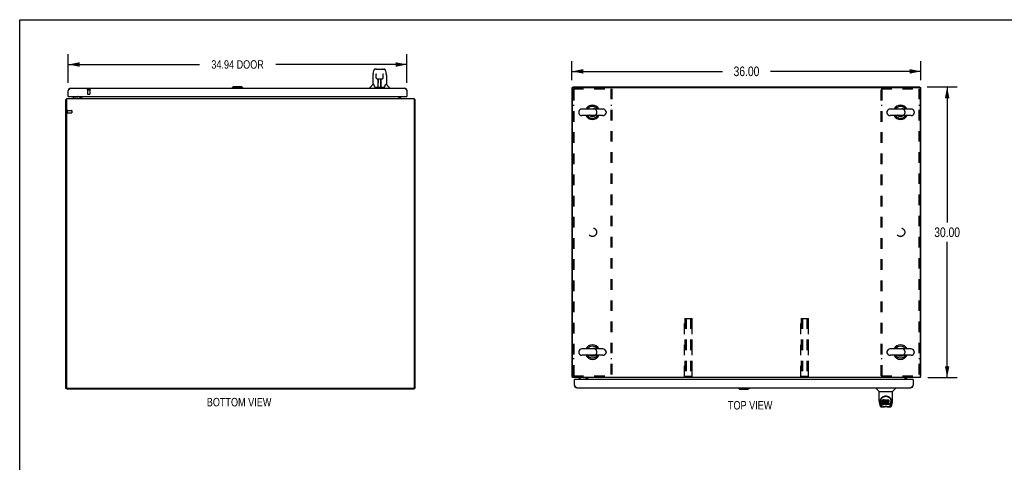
# Model space of a CAD drawing. Header units: inches. Extents: x 0 to 199, y 0 to 129.
# Tile 36 of 43: x 0 to 102, y 83 to 129. Entities that reach past the tile are written whole.
import ezdxf

# ---------------------------------------------------------------- set-up
doc = ezdxf.new("R2010")
doc.units = ezdxf.units.IN
doc.header["$LTSCALE"] = 10.923842
doc.header["$MEASUREMENT"] = 0
doc.linetypes.add('HIDDEN', pattern=[0.2, 0.1, -0.1])
doc.layers.get('0').update_dxf_attribs({"linetype": 'CONTINUOUS'})
for name, color, linetype in [('02___PRT_ALL_AXES', 7, 'CONTINUOUS'), ('3PC_BODY', 7, 'CONTINUOUS'), ('DEFAULT_2', 8, 'HIDDEN'), ('DIMENSIONS', 7, 'CONTINUOUS')]:
    doc.layers.add(name, color=color, linetype=linetype)
doc.styles.get("Standard").update_dxf_attribs({"font": 'txt', "width": 0.8})
doc.dimstyles.new('DIMSTYLE_1', dxfattribs={"dimtxt": 0.876244, "dimasz": 1.168325, "dimexe": 0.09, "dimexo": 0.07, "dimgap": 0.0375, "dimtad": 0, "dimtih": 1, "dimtoh": 1, "dimzin": 4, "dimdsep": 46, "dimtxsty": 'Standard', "dimblk": '_FILLED', "dimblk1": '_FILLED', "dimblk2": '_FILLED', "dimcen": 0.09, "dimadec": 0, "dimazin": 0, "dimtfac": 1, "dimtofl": 0, "dimtmove": 0, "dimatfit": 3, "dimldrblk": '_FILLED', "dimfxl": 0, "dimtolj": 1, "dimtzin": 4, "dimarcsym": 0})
doc.dimstyles.new('DIMSTYLE_2', dxfattribs={"dimtxt": 0.993077, "dimasz": 1.168325, "dimexe": 0.09, "dimexo": 0.07, "dimgap": 0.0425, "dimtad": 0, "dimtih": 1, "dimtoh": 1, "dimzin": 4, "dimdsep": 46, "dimtxsty": 'Standard', "dimblk": '_FILLED', "dimblk1": '_FILLED', "dimblk2": '_FILLED', "dimcen": 0.09, "dimadec": 0, "dimazin": 0, "dimtfac": 1, "dimtofl": 0, "dimtmove": 0, "dimatfit": 3, "dimldrblk": '_FILLED', "dimfxl": 0, "dimtolj": 1, "dimtzin": 4, "dimarcsym": 0})

# ---------------------------------------------------------------- blocks, each defined once
blk = doc.blocks.new('_FILLED')
at = {"color": 0, "linetype": 'ByBlock'}
blk.add_solid([(0, 0), (-1, 0.2), (-1, -0.2)], dxfattribs=at)
blk = doc.blocks.new('*D1')
at = {"layer": 'DIMENSIONS', "color": 2, "linetype": 'Continuous'}
for p, q in [((5.01, 122.01), (5.01, 124.94)), ((39.95, 122.01), (39.95, 124.94)), ((5.01, 123.89), (18.54, 123.89)), ((39.95, 123.89), (26.42, 123.89))]:
    blk.add_line(p, q, dxfattribs=at)
at = {"layer": 'DIMENSIONS', "color": 2, "linetype": 'Continuous', "xscale": 1.1683254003, "yscale": 1.1683254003, "zscale": 1.1683254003, "rotation": 180}
blk.add_blockref('_FILLED', (5.01, 123.89), dxfattribs=at)
at = {"layer": 'DIMENSIONS', "color": 2, "linetype": 'Continuous', "xscale": 1.1683254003, "yscale": 1.1683254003, "zscale": 1.1683254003}
blk.add_blockref('_FILLED', (39.95, 123.89), dxfattribs=at)
at = {"layer": 'DIMENSIONS', "color": 2, "linetype": 'Continuous', "insert": (22.48, 124.33), "char_height": 0.876, "width": 7.01, "attachment_point": 2, "line_spacing_factor": 0.9}
blk.add_mtext('34.94 DOOR', dxfattribs=at)
blk = doc.blocks.new('*D9')
at = {"layer": '3PC_BODY', "color": 2, "linetype": 'Continuous'}
for p, q in [((56.98, 122.28), (56.98, 124.23)), ((92.98, 122.28), (92.98, 124.23)), ((56.98, 123.18), (72.5, 123.18)), ((92.98, 123.18), (77.47, 123.18))]:
    blk.add_line(p, q, dxfattribs=at)
at = {"layer": '3PC_BODY', "color": 2, "linetype": 'Continuous', "xscale": 1.1683254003, "yscale": 1.1683254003, "zscale": 1.1683254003, "rotation": 180}
blk.add_blockref('_FILLED', (56.98, 123.18), dxfattribs=at)
at = {"layer": '3PC_BODY', "color": 2, "linetype": 'Continuous', "xscale": 1.1683254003, "yscale": 1.1683254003, "zscale": 1.1683254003}
blk.add_blockref('_FILLED', (92.98, 123.18), dxfattribs=at)
at = {"layer": '3PC_BODY', "color": 2, "linetype": 'Continuous', "insert": (74.98, 123.68), "char_height": 0.993, "width": 3.9723, "attachment_point": 2, "line_spacing_factor": 0.9}
blk.add_mtext('36.00', dxfattribs=at)
blk = doc.blocks.new('*D10')
at = {"layer": '3PC_BODY', "color": 2, "linetype": 'Continuous'}
for p, q in [((93.63, 121.58), (96.73, 121.58)), ((95.68, 121.58), (95.68, 107.57)), ((95.68, 91.58), (95.68, 105.58)), ((93.69, 91.58), (96.73, 91.58))]:
    blk.add_line(p, q, dxfattribs=at)
at = {"layer": '3PC_BODY', "color": 2, "linetype": 'Continuous', "xscale": 1.1683254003, "yscale": 1.1683254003, "zscale": 1.1683254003}
for p, rotation in [((95.68, 121.58), 90), ((95.68, 91.58), 270)]:
    blk.add_blockref('_FILLED', p, dxfattribs=dict(at, rotation=rotation))
at = {"layer": '3PC_BODY', "color": 2, "linetype": 'Continuous', "insert": (95.68, 107.07), "char_height": 0.993, "width": 3.9723, "attachment_point": 2, "line_spacing_factor": 0.9}
blk.add_mtext('30.00', dxfattribs=at)

msp = doc.modelspace()

# ---------------------------------------------------------------- linework, layer by layer
at = {"color": 7, "linetype": 'Continuous'}
for p, q in [((0, 0), (0, 128.516)), ((0, 128.516), (198.615, 128.516)), ((36.464, 122.946), (36.529, 123.251)), ((36.653, 123.406), (36.653, 123.406)), ((36.733, 123.406), (36.653, 123.406)), ((36.735, 123.406), (37.622, 123.406)), ((36.739, 123.406), (36.738, 123.406)), ((36.77, 122.93), (36.77, 122.926)), ((36.77, 122.926), (36.771, 122.922)), ((36.771, 122.922), (36.771, 122.914)), ((36.771, 122.914), (36.771, 122.905)), ((36.844, 123.417), (37.431, 123.417)), ((37.504, 122.911), (37.505, 122.92)), ((37.505, 122.92), (37.505, 122.924)), ((37.746, 123.251), (37.811, 122.946)), ((37.817, 122.915), (37.811, 122.946)), ((36.449, 122.803), (36.449, 121.831)), ((36.771, 122.894), (36.752, 122.894)), ((36.773, 122.782), (36.771, 122.905)), ((36.778, 122.499), (36.773, 122.782)), ((36.85, 122.422), (36.857, 122.421)), ((36.858, 122.421), (36.978, 122.421)), ((36.988, 121.575), (37.003, 122.422)), ((36.996, 122.006), (36.996, 122.422)), ((37.001, 122.276), (36.996, 122.276)), ((36.999, 122.197), (36.996, 122.197)), ((36.999, 122.185), (36.996, 122.185)), ((37.015, 122.422), (37.261, 122.422)), ((37.264, 121.555), (37.248, 122.422)), ((37.279, 122.276), (37.251, 122.276)), ((37.279, 122.197), (37.252, 122.197)), ((37.279, 122.185), (37.253, 122.185)), ((37.257, 121.957), (37.279, 121.957)), ((37.279, 121.953), (37.257, 121.953)), ((37.279, 121.555), (37.279, 122.422)), ((37.297, 122.421), (37.417, 122.421)), ((37.497, 122.499), (37.504, 122.911)), ((37.524, 122.894), (37.504, 122.894)), ((37.827, 122.802), (37.827, 121.831)), ((22.048, 121.595), (21.93, 121.476)), ((21.93, 121.476), (21.93, 121.437)), ((23.033, 121.476), (21.93, 121.476)), ((22.915, 121.595), (22.048, 121.595)), ((22.914, 121.595), (23.032, 121.476)), ((22.915, 121.595), (23.033, 121.476)), ((23.032, 121.476), (23.032, 121.437)), ((23.033, 121.476), (23.033, 121.437)), ((36.134, 121.437), (36.134, 121.5)), ((36.443, 121.825), (36.145, 121.527)), ((36.522, 121.831), (36.449, 121.831)), ((36.518, 121.831), (36.524, 121.821)), ((36.584, 121.666), (36.599, 121.619)), ((36.599, 121.619), (36.602, 121.611)), ((36.616, 121.579), (36.622, 121.571)), ((36.652, 121.555), (37.623, 121.555)), ((36.989, 121.627), (36.989, 121.601)), ((36.996, 121.555), (36.996, 121.559)), ((37.263, 121.601), (37.262, 121.627)), ((37.673, 121.61), (37.676, 121.619)), ((37.751, 121.821), (37.756, 121.829)), ((37.827, 121.831), (37.754, 121.831)), ((37.832, 121.825), (38.13, 121.527)), ((38.142, 121.437), (38.142, 121.5)), ((57.087, 121.526), (56.983, 121.526)), ((57.087, 121.502), (57.087, 121.578)), ((92.879, 121.502), (92.879, 121.578)), ((92.879, 121.526), (92.983, 121.526)), ((4.815, 120.279), (4.763, 120.279)), ((5.033, 120.583), (5.013, 120.583)), ((5.712, 120.56), (5.473, 120.422)), ((5.473, 120.383), (5.473, 120.422)), ((5.609, 120.501), (5.609, 120.513)), ((5.609, 120.513), (5.629, 120.513)), ((5.712, 120.56), (5.985, 120.56)), ((6.242, 120.422), (6.242, 120.423)), ((6.279, 120.384), (6.245, 120.419)), ((6.261, 120.541), (6.261, 120.583)), ((39.246, 120.384), (39.28, 120.419)), ((39.93, 120.583), (39.95, 120.583)), ((40.711, 120.279), (40.763, 120.279)), ((57.677, 118.991), (57.677, 118.915)), ((60.167, 119.287), (58.007, 119.287)), ((60.497, 118.991), (60.497, 118.915)), ((89.469, 118.991), (89.469, 118.915)), ((91.959, 119.287), (89.799, 119.287)), ((92.289, 118.991), (92.289, 118.915)), ((60.167, 118.619), (58.007, 118.619)), ((91.959, 118.619), (89.799, 118.619)), ((60.167, 94.537), (58.007, 94.537)), ((91.959, 94.537), (89.799, 94.537)), ((57.677, 94.241), (57.677, 94.165)), ((60.167, 93.869), (58.007, 93.869)), ((60.497, 94.241), (60.497, 94.165)), ((89.469, 94.241), (89.469, 94.165)), ((91.959, 93.869), (89.799, 93.869)), ((92.289, 94.241), (92.289, 94.165)), ((57.035, 91.682), (56.983, 91.682)), ((57.693, 91.578), (57.693, 91.539)), ((57.693, 91.539), (57.932, 91.401)), ((57.829, 91.46), (57.829, 91.449)), ((57.829, 91.449), (57.849, 91.449)), ((58.499, 91.577), (58.465, 91.542)), ((91.466, 91.577), (91.5, 91.542)), ((91.503, 91.539), (91.504, 91.539)), ((92.931, 91.682), (92.983, 91.682)), ((4.867, 90.435), (4.763, 90.435)), ((4.867, 90.459), (4.867, 90.383)), ((40.659, 90.383), (40.659, 90.459)), ((40.659, 90.435), (40.763, 90.435)), ((57.253, 91.378), (57.233, 91.378)), ((57.932, 91.401), (58.205, 91.401)), ((58.481, 91.421), (58.481, 91.378)), ((74.15, 90.485), (74.15, 90.524)), ((74.15, 90.485), (75.253, 90.485)), ((74.268, 90.367), (74.15, 90.485)), ((74.151, 90.485), (74.151, 90.524)), ((74.269, 90.367), (74.151, 90.485)), ((75.135, 90.367), (75.253, 90.485)), ((75.253, 90.485), (75.253, 90.524)), ((88.354, 90.524), (88.354, 90.462)), ((88.663, 90.136), (88.365, 90.434)), ((90.052, 90.136), (90.35, 90.434)), ((90.361, 90.524), (90.361, 90.462)), ((92.15, 91.378), (92.17, 91.378)), ((74.268, 90.367), (75.135, 90.367)), ((88.669, 90.13), (90.047, 90.13)), ((88.669, 89.158), (88.669, 90.13)), ((90.047, 89.159), (90.047, 90.13)), ((88.684, 89.015), (88.749, 88.71)), ((88.794, 89.19), (88.793, 89.126)), ((88.856, 88.738), (88.803, 89.008)), ((88.831, 89.117), (88.831, 89.093)), ((88.84, 88.995), (88.897, 88.703)), ((88.873, 88.556), (89.074, 88.556)), ((88.915, 88.634), (88.907, 88.634)), ((88.913, 88.639), (88.917, 88.629)), ((88.917, 88.628), (88.917, 88.629)), ((88.959, 88.556), (88.953, 88.556)), ((88.959, 88.556), (88.958, 88.556)), ((88.973, 89.162), (88.971, 89.138)), ((88.971, 89.071), (88.971, 89.138)), ((88.973, 89.095), (88.971, 89.071)), ((88.971, 89.071), (88.972, 89.048)), ((88.972, 89.048), (88.976, 89.024)), ((88.978, 89.185), (88.973, 89.162)), ((88.973, 89.095), (88.973, 89.162)), ((88.978, 89.118), (88.973, 89.095)), ((88.974, 88.786), (88.974, 88.927)), ((88.976, 89.024), (88.984, 89.002)), ((88.988, 89.208), (88.978, 89.185)), ((88.978, 89.118), (88.978, 89.185)), ((88.988, 89.141), (88.978, 89.118)), ((89.038, 88.866), (88.978, 88.865)), ((89.038, 88.932), (88.979, 88.932)), ((88.979, 88.865), (88.979, 88.932)), ((88.979, 88.781), (89.123, 88.781)), ((88.984, 89.002), (88.997, 88.982)), ((89.001, 89.227), (88.988, 89.208)), ((88.988, 89.141), (88.988, 89.208)), ((89.001, 89.161), (88.988, 89.141)), ((88.997, 88.982), (89.014, 88.964)), ((89.01, 89.235), (89.001, 89.227)), ((89.001, 89.161), (89.001, 89.227)), ((89.01, 89.169), (89.001, 89.161)), ((89.019, 89.242), (89.01, 89.235)), ((89.01, 89.169), (89.01, 89.235)), ((89.019, 89.175), (89.01, 89.169)), ((89.014, 88.964), (89.033, 88.951)), ((89.041, 89.252), (89.019, 89.242)), ((89.019, 89.175), (89.019, 89.242)), ((89.041, 89.185), (89.019, 89.175)), ((89.033, 88.951), (89.045, 88.947)), ((89.099, 88.933), (89.038, 88.932)), ((89.038, 88.866), (89.038, 88.932)), ((89.099, 88.866), (89.038, 88.866)), ((89.064, 89.259), (89.041, 89.252)), ((89.041, 89.185), (89.041, 89.252)), ((89.064, 89.192), (89.041, 89.185)), ((89.042, 89.06), (89.043, 89.075)), ((89.043, 89.052), (89.042, 89.06)), ((89.043, 89.075), (89.045, 89.09)), ((89.043, 89.052), (89.043, 89.075)), ((89.045, 89.045), (89.043, 89.052)), ((89.045, 89.09), (89.048, 89.096)), ((89.045, 89.045), (89.045, 89.09)), ((89.05, 89.039), (89.045, 89.045)), ((89.045, 88.947), (89.056, 88.945)), ((89.048, 89.096), (89.054, 89.101)), ((89.05, 89.039), (89.05, 89.098)), ((89.056, 89.035), (89.05, 89.039)), ((89.054, 89.101), (89.068, 89.106)), ((89.056, 89.101), (89.056, 89.102)), ((89.071, 89.097), (89.056, 89.101)), ((89.056, 89.035), (89.056, 89.101)), ((89.071, 89.031), (89.056, 89.035)), ((89.056, 88.945), (89.104, 88.945)), ((89.204, 89.259), (89.064, 89.259)), ((89.064, 89.192), (89.064, 89.259)), ((89.204, 89.192), (89.064, 89.192)), ((89.651, 88.544), (89.064, 88.544)), ((89.068, 89.106), (89.083, 89.107)), ((89.095, 89.098), (89.071, 89.097)), ((89.071, 89.031), (89.071, 89.097)), ((89.095, 89.031), (89.071, 89.031)), ((89.083, 89.107), (89.196, 89.107)), ((89.119, 89.097), (89.095, 89.098)), ((89.095, 89.031), (89.095, 89.098)), ((89.119, 89.03), (89.095, 89.031)), ((89.114, 88.934), (89.099, 88.933)), ((89.099, 88.866), (89.099, 88.933)), ((89.114, 88.867), (89.099, 88.866)), ((89.104, 88.945), (89.111, 88.944)), ((89.111, 88.944), (89.118, 88.941)), ((89.12, 88.937), (89.114, 88.934)), ((89.114, 88.867), (89.114, 88.934)), ((89.12, 88.87), (89.114, 88.867)), ((89.118, 88.941), (89.124, 88.937)), ((89.142, 89.092), (89.119, 89.097)), ((89.119, 89.03), (89.119, 89.097)), ((89.142, 89.025), (89.119, 89.03)), ((89.122, 88.939), (89.12, 88.937)), ((89.12, 88.87), (89.12, 88.937)), ((89.126, 88.876), (89.12, 88.87)), ((89.123, 88.781), (89.135, 88.782)), ((89.124, 88.937), (89.129, 88.931)), ((89.126, 88.876), (89.126, 88.935)), ((89.135, 88.888), (89.126, 88.876)), ((89.129, 88.931), (89.136, 88.917)), ((89.135, 88.888), (89.135, 88.919)), ((89.138, 88.895), (89.135, 88.888)), ((89.135, 88.782), (89.146, 88.786)), ((89.136, 88.917), (89.138, 88.902)), ((89.138, 88.895), (89.138, 88.907)), ((89.138, 88.902), (89.138, 88.895)), ((89.153, 89.087), (89.142, 89.092)), ((89.142, 89.025), (89.142, 89.092)), ((89.153, 89.02), (89.142, 89.025)), ((89.146, 88.786), (89.166, 88.8)), ((89.163, 89.08), (89.153, 89.087)), ((89.153, 89.02), (89.153, 89.087)), ((89.163, 89.013), (89.153, 89.02)), ((89.18, 89.063), (89.163, 89.08)), ((89.163, 89.013), (89.163, 89.08)), ((89.18, 88.996), (89.163, 89.013)), ((89.166, 88.8), (89.183, 88.817)), ((89.193, 89.043), (89.18, 89.063)), ((89.18, 88.996), (89.18, 89.063)), ((89.193, 88.976), (89.18, 88.996)), ((89.183, 88.817), (89.189, 88.827)), ((89.189, 88.827), (89.195, 88.838)), ((89.203, 89.021), (89.193, 89.043)), ((89.193, 88.976), (89.193, 89.043)), ((89.203, 88.954), (89.193, 88.976)), ((89.195, 88.838), (89.203, 88.86)), ((89.196, 89.107), (89.202, 89.107)), ((89.202, 89.107), (89.204, 89.113)), ((89.204, 89.017), (89.203, 89.021)), ((89.203, 88.954), (89.203, 89.021)), ((89.209, 88.931), (89.203, 88.954)), ((89.203, 88.86), (89.21, 88.883)), ((89.206, 89.216), (89.204, 89.259)), ((89.204, 89.192), (89.204, 89.259)), ((89.206, 89.149), (89.204, 89.192)), ((89.204, 89.113), (89.205, 89.126)), ((89.208, 89.095), (89.204, 89.051)), ((89.204, 88.984), (89.204, 89.051)), ((89.208, 89.028), (89.204, 88.984)), ((89.204, 88.984), (89.204, 88.962)), ((89.204, 88.962), (89.208, 88.94)), ((89.205, 89.126), (89.206, 89.149)), ((89.206, 89.149), (89.206, 89.216)), ((89.212, 89.117), (89.208, 89.095)), ((89.208, 89.028), (89.208, 89.095)), ((89.212, 89.05), (89.208, 89.028)), ((89.208, 88.94), (89.212, 88.918)), ((89.211, 88.907), (89.209, 88.931)), ((89.21, 88.883), (89.211, 88.907)), ((89.211, 88.907), (89.211, 88.922)), ((89.218, 89.138), (89.212, 89.117)), ((89.212, 89.05), (89.212, 89.117)), ((89.218, 89.072), (89.212, 89.05)), ((89.212, 88.918), (89.219, 88.897)), ((89.227, 89.159), (89.218, 89.138)), ((89.218, 89.072), (89.218, 89.138)), ((89.227, 89.092), (89.218, 89.072)), ((89.219, 88.897), (89.241, 88.857)), ((89.238, 89.179), (89.227, 89.159)), ((89.227, 89.092), (89.227, 89.159)), ((89.238, 89.112), (89.227, 89.092)), ((89.251, 89.197), (89.238, 89.179)), ((89.238, 89.112), (89.238, 89.179)), ((89.251, 89.13), (89.238, 89.112)), ((89.241, 88.857), (89.253, 88.839)), ((89.265, 89.213), (89.251, 89.197)), ((89.251, 89.13), (89.251, 89.197)), ((89.265, 89.147), (89.251, 89.13)), ((89.253, 88.839), (89.268, 88.822)), ((89.282, 89.229), (89.265, 89.213)), ((89.265, 89.147), (89.265, 89.213)), ((89.282, 89.162), (89.265, 89.147)), ((89.268, 88.822), (89.284, 88.807)), ((89.274, 89), (89.273, 88.973)), ((89.273, 88.973), (89.274, 88.959)), ((89.277, 89.026), (89.274, 89)), ((89.274, 88.959), (89.274, 89)), ((89.274, 88.959), (89.277, 88.947)), ((89.276, 89.019), (89.277, 89.013)), ((89.281, 89.039), (89.277, 89.026)), ((89.277, 89.013), (89.288, 88.989)), ((89.277, 88.947), (89.277, 89.013)), ((89.277, 88.947), (89.288, 88.922)), ((89.287, 89.051), (89.281, 89.039)), ((89.3, 89.242), (89.282, 89.229)), ((89.282, 89.162), (89.282, 89.229)), ((89.3, 89.175), (89.282, 89.162)), ((89.284, 88.807), (89.302, 88.793)), ((89.301, 89.074), (89.287, 89.051)), ((89.288, 88.989), (89.301, 88.965)), ((89.288, 88.922), (89.288, 88.989)), ((89.288, 88.922), (89.301, 88.899)), ((89.32, 89.251), (89.3, 89.242)), ((89.3, 89.175), (89.3, 89.242)), ((89.32, 89.184), (89.3, 89.175)), ((89.309, 89.084), (89.301, 89.074)), ((89.301, 88.965), (89.31, 88.955)), ((89.301, 88.899), (89.301, 88.965)), ((89.301, 88.899), (89.31, 88.889)), ((89.302, 88.793), (89.312, 88.788)), ((89.32, 89.092), (89.309, 89.084)), ((89.31, 88.955), (89.32, 88.947)), ((89.31, 88.889), (89.31, 88.955)), ((89.31, 88.889), (89.32, 88.88)), ((89.312, 88.788), (89.322, 88.785)), ((89.342, 89.255), (89.32, 89.251)), ((89.32, 89.184), (89.32, 89.251)), ((89.342, 89.189), (89.32, 89.184)), ((89.345, 89.102), (89.32, 89.092)), ((89.32, 88.947), (89.331, 88.939)), ((89.32, 88.88), (89.32, 88.947)), ((89.32, 88.88), (89.331, 88.872)), ((89.322, 88.785), (89.344, 88.779)), ((89.331, 88.939), (89.343, 88.934)), ((89.331, 88.872), (89.331, 88.939)), ((89.331, 88.872), (89.343, 88.867)), ((89.364, 89.258), (89.342, 89.255)), ((89.342, 89.189), (89.342, 89.255)), ((89.364, 89.191), (89.342, 89.189)), ((89.343, 88.934), (89.356, 88.932)), ((89.343, 88.867), (89.343, 88.934)), ((89.343, 88.867), (89.356, 88.865)), ((89.344, 88.779), (89.366, 88.777)), ((89.357, 89.106), (89.345, 89.102)), ((89.356, 88.932), (89.37, 88.931)), ((89.356, 88.865), (89.356, 88.932)), ((89.356, 88.865), (89.37, 88.865)), ((89.371, 89.105), (89.357, 89.106)), ((89.364, 89.258), (89.387, 89.257)), ((89.364, 89.191), (89.364, 89.258)), ((89.387, 89.19), (89.364, 89.191)), ((89.366, 88.777), (89.388, 88.78)), ((89.37, 88.931), (89.383, 88.933)), ((89.37, 88.865), (89.37, 88.931)), ((89.37, 88.865), (89.383, 88.867)), ((89.384, 89.102), (89.371, 89.105)), ((89.383, 88.933), (89.396, 88.937)), ((89.383, 88.867), (89.383, 88.933)), ((89.383, 88.867), (89.396, 88.871)), ((89.396, 89.097), (89.384, 89.102)), ((89.398, 89.255), (89.387, 89.257)), ((89.387, 89.19), (89.387, 89.257)), ((89.398, 89.189), (89.387, 89.19)), ((89.388, 88.78), (89.409, 88.786)), ((89.396, 88.937), (89.408, 88.943)), ((89.396, 88.871), (89.396, 88.937)), ((89.396, 88.871), (89.408, 88.876)), ((89.408, 89.252), (89.398, 89.255)), ((89.398, 89.189), (89.398, 89.255)), ((89.408, 89.185), (89.398, 89.189)), ((89.429, 89.168), (89.402, 89.1)), ((89.427, 89.24), (89.408, 89.252)), ((89.408, 89.185), (89.408, 89.252)), ((89.427, 89.173), (89.408, 89.185)), ((89.408, 88.943), (89.419, 88.95)), ((89.408, 88.876), (89.408, 88.943)), ((89.408, 88.876), (89.419, 88.884)), ((89.409, 88.786), (89.428, 88.798)), ((89.419, 88.95), (89.419, 88.884)), ((89.425, 88.949), (89.437, 88.932)), ((89.425, 88.883), (89.437, 88.865)), ((89.427, 89.24), (89.427, 89.173)), ((89.428, 88.798), (89.429, 88.798)), ((89.429, 89.237), (89.429, 89.173)), ((89.439, 88.798), (89.429, 88.798)), ((89.437, 89.257), (89.674, 89.257)), ((89.437, 88.865), (89.437, 89.257)), ((89.437, 89.19), (89.674, 89.19)), ((89.439, 88.785), (89.439, 88.798)), ((89.675, 88.781), (89.444, 88.781)), ((89.507, 89.102), (89.507, 89.035)), ((89.509, 88.944), (89.509, 88.866)), ((89.674, 89.107), (89.512, 89.107)), ((89.512, 89.097), (89.643, 89.097)), ((89.512, 89.03), (89.643, 89.03)), ((89.643, 88.948), (89.513, 88.948)), ((89.513, 88.929), (89.675, 88.929)), ((89.513, 88.862), (89.675, 88.862)), ((89.641, 88.556), (89.842, 88.556)), ((89.648, 89.093), (89.648, 88.953)), ((89.679, 89.253), (89.679, 89.111)), ((89.679, 88.924), (89.679, 88.785)), ((89.757, 88.556), (89.756, 88.556)), ((89.798, 88.628), (89.799, 88.629)), ((89.799, 88.629), (89.802, 88.639)), ((89.808, 88.634), (89.8, 88.634)), ((89.818, 88.703), (89.875, 88.992)), ((89.859, 88.738), (89.912, 89.008)), ((89.875, 88.993), (89.875, 88.996)), ((89.921, 89.189), (89.922, 89.126)), ((89.928, 89.116), (89.928, 89.116)), ((89.928, 89.103), (89.928, 89.104)), ((89.966, 88.71), (90.031, 89.015))]:
    msp.add_line(p, q, dxfattribs=at)
at = {"color": 3, "linetype": 'Continuous'}
for p, q in [((5.013, 120.583), (5.013, 121.191)), ((5.259, 121.437), (39.704, 121.437)), ((39.95, 121.191), (39.95, 120.583)), ((56.983, 91.682), (56.983, 121.526)), ((57.035, 91.578), (57.035, 121.401)), ((57.087, 121.578), (92.879, 121.578)), ((57.16, 121.526), (92.806, 121.526)), ((92.931, 91.578), (92.931, 121.401)), ((92.983, 91.682), (92.983, 121.526)), ((4.763, 90.435), (4.763, 120.279)), ((4.815, 120.383), (4.815, 90.56)), ((4.815, 120.383), (40.711, 120.383)), ((5.033, 120.583), (39.93, 120.583)), ((6.242, 120.423), (6.242, 120.421)), ((6.242, 120.421), (6.243, 120.421)), ((6.243, 120.421), (6.248, 120.414)), ((6.284, 120.526), (6.284, 120.583)), ((6.388, 120.583), (6.388, 120.383)), ((39.138, 120.383), (39.138, 120.583)), ((39.242, 120.583), (39.242, 120.526)), ((39.282, 120.421), (39.278, 120.414)), ((39.283, 120.421), (39.282, 120.421)), ((39.284, 120.423), (39.283, 120.421)), ((40.711, 120.383), (40.711, 90.56)), ((40.763, 120.279), (40.763, 90.435)), ((92.931, 91.578), (57.035, 91.578)), ((58.462, 91.54), (58.463, 91.54)), ((58.462, 91.539), (58.462, 91.54)), ((58.463, 91.54), (58.468, 91.547)), ((58.504, 91.378), (58.504, 91.436)), ((58.608, 91.378), (58.608, 91.578)), ((91.358, 91.378), (91.358, 91.578)), ((91.462, 91.436), (91.462, 91.378)), ((91.502, 91.54), (91.497, 91.547)), ((91.503, 91.54), (91.502, 91.54)), ((91.504, 91.539), (91.503, 91.54)), ((40.586, 90.435), (4.94, 90.435)), ((57.233, 90.771), (57.233, 91.378)), ((92.15, 91.378), (57.253, 91.378)), ((57.479, 90.524), (91.924, 90.524)), ((92.17, 91.378), (92.17, 90.771)), ((40.659, 90.383), (4.867, 90.383))]:
    msp.add_line(p, q, dxfattribs=at)
at = {"color": 7, "linetype": 'Continuous'}
for points in [[(36.464, 122.946), (36.458, 122.914), (36.452, 122.872), (36.449, 122.829), (36.449, 122.803)], [(36.653, 123.406), (36.649, 123.405), (36.634, 123.403), (36.619, 123.399), (36.605, 123.392), (36.593, 123.384), (36.582, 123.373), (36.572, 123.362), (36.564, 123.35), (36.557, 123.337), (36.55, 123.322), (36.544, 123.305), (36.538, 123.287), (36.532, 123.266), (36.529, 123.251)], [(36.77, 122.934), (36.77, 122.934), (36.77, 122.934), (36.77, 122.934), (36.77, 122.933), (36.77, 122.932), (36.77, 122.931), (36.77, 122.93)], [(37.505, 122.924), (37.505, 122.928), (37.505, 122.93), (37.505, 122.931), (37.505, 122.932), (37.505, 122.933), (37.505, 122.934), (37.505, 122.934)], [(37.723, 123.328), (37.717, 123.341), (37.71, 123.352), (37.703, 123.363), (37.694, 123.373), (37.685, 123.382), (37.675, 123.39), (37.663, 123.396), (37.65, 123.401), (37.637, 123.404), (37.622, 123.406)], [(37.746, 123.251), (37.744, 123.263), (37.739, 123.282), (37.734, 123.299), (37.728, 123.314), (37.723, 123.328)], [(37.827, 122.802), (37.826, 122.83), (37.823, 122.872), (37.817, 122.915)], [(36.778, 122.499), (36.779, 122.487), (36.783, 122.474), (36.788, 122.462), (36.795, 122.451), (36.804, 122.442), (36.815, 122.434), (36.826, 122.428), (36.838, 122.424), (36.85, 122.422)], [(36.979, 122.421), (36.982, 122.421), (36.991, 122.422), (37, 122.422)], [(37, 122.422), (37.008, 122.422), (37.015, 122.422)], [(37.261, 122.422), (37.269, 122.422), (37.277, 122.422)], [(37.277, 122.422), (37.286, 122.422), (37.295, 122.421), (37.297, 122.421)], [(37.418, 122.421), (37.427, 122.422), (37.439, 122.424), (37.451, 122.428), (37.462, 122.435), (37.472, 122.443), (37.481, 122.453), (37.488, 122.464), (37.493, 122.476), (37.496, 122.489), (37.497, 122.499)], [(36.524, 121.821), (36.538, 121.793), (36.552, 121.758), (36.568, 121.715), (36.584, 121.666)], [(36.602, 121.611), (36.606, 121.598), (36.611, 121.587), (36.616, 121.579)], [(36.622, 121.571), (36.628, 121.565), (36.635, 121.56), (36.642, 121.557), (36.65, 121.555), (36.652, 121.555)], [(37.624, 121.555), (37.625, 121.555), (37.633, 121.557), (37.64, 121.56), (37.647, 121.565)], [(37.647, 121.565), (37.653, 121.571), (37.659, 121.578)], [(37.659, 121.578), (37.664, 121.587), (37.669, 121.597), (37.673, 121.61)], [(37.676, 121.619), (37.69, 121.665), (37.706, 121.713), (37.722, 121.756), (37.737, 121.792), (37.751, 121.821)], [(88.787, 89.116), (88.789, 89.159), (88.797, 89.211), (88.809, 89.26), (88.824, 89.306), (88.842, 89.349), (88.864, 89.39), (88.888, 89.428), (88.915, 89.464), (88.945, 89.498), (88.977, 89.529), (89.011, 89.557), (89.048, 89.583), (89.087, 89.606), (89.128, 89.626), (89.171, 89.643), (89.215, 89.656), (89.261, 89.666), (89.308, 89.672), (89.356, 89.674), (89.403, 89.672), (89.45, 89.667), (89.496, 89.657), (89.54, 89.644), (89.584, 89.628), (89.625, 89.608), (89.664, 89.585), (89.701, 89.56), (89.735, 89.532), (89.767, 89.501), (89.797, 89.467), (89.824, 89.432), (89.849, 89.394), (89.871, 89.353), (89.89, 89.31), (89.905, 89.264), (89.917, 89.216), (89.925, 89.164), (89.928, 89.116)], [(88.831, 89.117), (88.831, 89.137), (88.832, 89.161), (88.835, 89.185), (88.839, 89.209), (88.843, 89.232), (88.849, 89.255), (88.856, 89.278), (88.864, 89.3), (88.872, 89.322), (88.882, 89.343), (88.892, 89.363), (88.903, 89.383), (88.914, 89.402), (88.927, 89.42), (88.939, 89.437), (88.952, 89.454), (88.966, 89.469), (88.98, 89.484), (88.995, 89.498), (89.009, 89.512), (89.024, 89.525), (89.039, 89.537), (89.055, 89.548), (89.07, 89.558), (89.086, 89.568), (89.102, 89.577), (89.118, 89.586), (89.134, 89.594), (89.15, 89.601), (89.166, 89.607), (89.182, 89.613), (89.197, 89.619), (89.213, 89.623), (89.229, 89.628), (89.245, 89.631), (89.261, 89.635), (89.277, 89.637), (89.293, 89.64), (89.309, 89.641), (89.325, 89.643), (89.341, 89.643), (89.357, 89.644), (89.373, 89.643), (89.389, 89.643), (89.405, 89.641), (89.421, 89.64), (89.437, 89.638), (89.452, 89.635), (89.468, 89.632), (89.484, 89.628), (89.5, 89.624), (89.516, 89.619), (89.532, 89.614), (89.548, 89.608), (89.564, 89.601), (89.58, 89.594), (89.596, 89.586), (89.612, 89.578), (89.628, 89.569), (89.644, 89.559), (89.659, 89.549), (89.675, 89.537), (89.69, 89.525), (89.705, 89.513), (89.72, 89.499), (89.734, 89.485), (89.748, 89.47), (89.762, 89.454), (89.775, 89.437), (89.788, 89.42), (89.8, 89.402), (89.812, 89.383), (89.823, 89.363), (89.833, 89.343), (89.843, 89.322), (89.851, 89.301), (89.859, 89.279), (89.866, 89.256), (89.871, 89.233), (89.876, 89.209), (89.88, 89.185), (89.883, 89.161), (89.884, 89.137), (89.884, 89.117)], [(88.669, 89.158), (88.669, 89.132), (88.672, 89.089), (88.678, 89.047), (88.684, 89.015)], [(88.749, 88.71), (88.752, 88.695), (88.758, 88.674), (88.763, 88.656), (88.77, 88.639), (88.776, 88.624), (88.784, 88.611), (88.792, 88.599), (88.802, 88.588), (88.812, 88.578), (88.825, 88.569), (88.839, 88.562), (88.853, 88.558), (88.869, 88.556), (88.873, 88.556)], [(88.787, 89.103), (88.787, 89.108), (88.787, 89.116)], [(88.831, 89.093), (88.831, 89.077), (88.833, 89.049), (88.836, 89.021), (88.84, 88.995)], [(88.897, 88.703), (88.899, 88.691), (88.902, 88.677), (88.906, 88.664), (88.909, 88.651), (88.913, 88.639)], [(88.917, 88.628), (88.922, 88.616), (88.928, 88.603), (88.935, 88.592), (88.941, 88.583), (88.949, 88.575), (88.957, 88.568), (88.966, 88.562), (88.976, 88.558), (88.986, 88.556), (88.993, 88.556)], [(88.978, 88.932), (88.978, 88.932), (88.978, 88.932), (88.977, 88.932), (88.977, 88.931), (88.976, 88.931), (88.976, 88.931), (88.975, 88.931), (88.975, 88.93), (88.975, 88.93), (88.975, 88.93), (88.974, 88.929), (88.974, 88.928), (88.974, 88.928), (88.974, 88.927)], [(88.978, 88.865), (88.978, 88.865), (88.978, 88.865), (88.977, 88.865), (88.977, 88.865), (88.976, 88.864), (88.976, 88.864), (88.975, 88.864), (88.975, 88.864), (88.975, 88.863), (88.975, 88.863), (88.974, 88.862), (88.974, 88.862), (88.974, 88.861), (88.974, 88.86)], [(89.074, 88.556), (89.095, 88.556), (89.117, 88.558), (89.14, 88.56), (89.165, 88.562), (89.19, 88.565), (89.217, 88.568), (89.245, 88.571), (89.273, 88.573), (89.302, 88.575), (89.331, 88.576), (89.36, 88.576), (89.389, 88.576), (89.418, 88.575), (89.447, 88.573), (89.475, 88.571), (89.502, 88.568), (89.528, 88.565), (89.553, 88.562), (89.577, 88.56), (89.6, 88.557), (89.621, 88.556), (89.641, 88.556)], [(89.074, 88.556), (89.096, 88.556), (89.123, 88.558), (89.15, 88.56), (89.178, 88.563), (89.207, 88.566), (89.236, 88.569), (89.266, 88.571), (89.296, 88.573), (89.327, 88.574), (89.357, 88.574), (89.387, 88.574), (89.418, 88.573), (89.448, 88.571), (89.478, 88.569), (89.507, 88.566), (89.536, 88.563), (89.564, 88.56), (89.592, 88.558), (89.619, 88.556), (89.641, 88.556)], [(89.722, 88.556), (89.729, 88.556), (89.74, 88.558), (89.749, 88.562), (89.758, 88.568), (89.766, 88.575), (89.774, 88.583), (89.78, 88.592), (89.787, 88.603), (89.793, 88.616), (89.798, 88.628)], [(89.802, 88.639), (89.806, 88.651), (89.809, 88.664), (89.813, 88.677), (89.816, 88.691), (89.818, 88.703)], [(89.842, 88.556), (89.857, 88.557), (89.87, 88.56), (89.883, 88.565), (89.894, 88.572), (89.905, 88.579), (89.914, 88.588), (89.923, 88.598), (89.93, 88.609), (89.937, 88.62), (89.943, 88.633), (89.948, 88.647), (89.954, 88.662), (89.959, 88.679), (89.964, 88.698), (89.966, 88.71)], [(89.875, 88.996), (89.876, 88.999), (89.877, 89.002), (89.877, 89.005), (89.878, 89.008), (89.878, 89.012), (89.879, 89.015), (89.879, 89.018), (89.88, 89.022), (89.88, 89.025), (89.881, 89.029), (89.881, 89.033), (89.881, 89.037), (89.882, 89.041), (89.882, 89.045), (89.883, 89.049), (89.883, 89.053), (89.883, 89.057), (89.884, 89.062), (89.884, 89.067), (89.884, 89.071), (89.884, 89.076), (89.884, 89.081), (89.884, 89.086), (89.884, 89.091), (89.884, 89.117)], [(89.928, 89.116), (89.928, 89.109), (89.928, 89.104)], [(90.031, 89.015), (90.037, 89.047), (90.043, 89.089), (90.046, 89.131), (90.047, 89.159)]]:
    msp.add_lwpolyline(points, dxfattribs=at)
at = {"color": 3, "linetype": 'Continuous'}
for points in [[(5.013, 121.191), (5.023, 121.207), (5.033, 121.223), (5.043, 121.239), (5.054, 121.254), (5.064, 121.27), (5.074, 121.285), (5.085, 121.3), (5.095, 121.314), (5.105, 121.328), (5.115, 121.341), (5.126, 121.353), (5.136, 121.365), (5.146, 121.376), (5.156, 121.386), (5.167, 121.396), (5.177, 121.404), (5.187, 121.412), (5.198, 121.418), (5.208, 121.424), (5.218, 121.429), (5.228, 121.432), (5.239, 121.435), (5.249, 121.437), (5.259, 121.437)], [(39.704, 121.437), (39.714, 121.437), (39.724, 121.435), (39.734, 121.432), (39.745, 121.429), (39.755, 121.424), (39.765, 121.418), (39.776, 121.412), (39.786, 121.404), (39.796, 121.396), (39.806, 121.386), (39.817, 121.376), (39.827, 121.365), (39.837, 121.353), (39.847, 121.341), (39.858, 121.328), (39.868, 121.314), (39.878, 121.3), (39.889, 121.285), (39.899, 121.27), (39.909, 121.254), (39.919, 121.239), (39.93, 121.223), (39.94, 121.207), (39.95, 121.191)], [(4.798, 120.295), (4.79, 120.293), (4.787, 120.293), (4.783, 120.292), (4.78, 120.291), (4.777, 120.29), (4.774, 120.289), (4.772, 120.289), (4.77, 120.288), (4.768, 120.287), (4.766, 120.286), (4.765, 120.284), (4.764, 120.283), (4.763, 120.282), (4.763, 120.281), (4.763, 120.279)], [(4.815, 120.299), (4.814, 120.299), (4.81, 120.298), (4.806, 120.297), (4.802, 120.296), (4.798, 120.295)], [(6.241, 120.423), (6.241, 120.423), (6.241, 120.423), (6.241, 120.423), (6.242, 120.423)], [(6.248, 120.414), (6.249, 120.412), (6.251, 120.41), (6.252, 120.408), (6.254, 120.406), (6.256, 120.404)], [(6.256, 120.404), (6.258, 120.401), (6.26, 120.399), (6.262, 120.397), (6.265, 120.394), (6.267, 120.392), (6.269, 120.39)], [(6.269, 120.39), (6.272, 120.388), (6.274, 120.386), (6.276, 120.385), (6.278, 120.384)], [(39.256, 120.39), (39.253, 120.388), (39.251, 120.386), (39.249, 120.385), (39.247, 120.384)], [(39.269, 120.404), (39.267, 120.401), (39.265, 120.399), (39.263, 120.397), (39.261, 120.394), (39.258, 120.392), (39.256, 120.39)], [(39.278, 120.414), (39.276, 120.412), (39.275, 120.41), (39.273, 120.408), (39.271, 120.406), (39.269, 120.404)], [(39.285, 120.423), (39.285, 120.423), (39.284, 120.423), (39.284, 120.423), (39.284, 120.423)], [(40.711, 120.299), (40.711, 120.299), (40.715, 120.298), (40.719, 120.297), (40.723, 120.296), (40.727, 120.295), (40.735, 120.293)], [(40.735, 120.293), (40.739, 120.293), (40.742, 120.292), (40.745, 120.291), (40.748, 120.29), (40.751, 120.289), (40.753, 120.289), (40.756, 120.288), (40.758, 120.287), (40.759, 120.286), (40.76, 120.284), (40.761, 120.283), (40.762, 120.282), (40.762, 120.281), (40.763, 120.279)], [(57.01, 91.668), (57.007, 91.669), (57.003, 91.669), (57, 91.67), (56.997, 91.671), (56.994, 91.672), (56.992, 91.673), (56.989, 91.674), (56.988, 91.675), (56.986, 91.676), (56.985, 91.677), (56.984, 91.678), (56.983, 91.679), (56.983, 91.681), (56.983, 91.682)], [(57.035, 91.662), (57.034, 91.662), (57.03, 91.663), (57.026, 91.664), (57.022, 91.665), (57.018, 91.666), (57.01, 91.668)], [(58.46, 91.538), (58.461, 91.538), (58.461, 91.538), (58.461, 91.538), (58.462, 91.539)], [(58.468, 91.547), (58.469, 91.549), (58.471, 91.551), (58.472, 91.553), (58.474, 91.555), (58.476, 91.557)], [(58.476, 91.557), (58.478, 91.56), (58.48, 91.562), (58.482, 91.565), (58.484, 91.567), (58.487, 91.569), (58.489, 91.571)], [(58.489, 91.571), (58.492, 91.573), (58.494, 91.575), (58.496, 91.576), (58.498, 91.577)], [(91.476, 91.571), (91.473, 91.573), (91.471, 91.575), (91.469, 91.576), (91.467, 91.577)], [(91.489, 91.557), (91.487, 91.56), (91.485, 91.562), (91.483, 91.565), (91.481, 91.567), (91.478, 91.569), (91.476, 91.571)], [(91.497, 91.547), (91.496, 91.549), (91.494, 91.551), (91.493, 91.553), (91.491, 91.555), (91.489, 91.557)], [(91.505, 91.538), (91.504, 91.538), (91.504, 91.538), (91.504, 91.538), (91.504, 91.539)], [(92.931, 91.662), (92.931, 91.662), (92.935, 91.663), (92.939, 91.664), (92.943, 91.665), (92.947, 91.666)], [(92.947, 91.666), (92.955, 91.668), (92.958, 91.669), (92.962, 91.669), (92.965, 91.67), (92.968, 91.671), (92.971, 91.672), (92.973, 91.673), (92.976, 91.674), (92.977, 91.675), (92.979, 91.676), (92.98, 91.677), (92.981, 91.678), (92.982, 91.679), (92.982, 91.681), (92.983, 91.682)], [(57.479, 90.524), (57.469, 90.525), (57.458, 90.526), (57.448, 90.529), (57.438, 90.532), (57.428, 90.537), (57.417, 90.543), (57.407, 90.549), (57.397, 90.557), (57.387, 90.566), (57.376, 90.575), (57.366, 90.585), (57.356, 90.596), (57.346, 90.608), (57.335, 90.62), (57.325, 90.634), (57.315, 90.647), (57.304, 90.661), (57.294, 90.676), (57.284, 90.691), (57.274, 90.707), (57.263, 90.722), (57.253, 90.738), (57.243, 90.754), (57.233, 90.771)], [(92.17, 90.771), (92.16, 90.754), (92.149, 90.738), (92.139, 90.722), (92.129, 90.707), (92.119, 90.691), (92.108, 90.676), (92.098, 90.661), (92.088, 90.647), (92.078, 90.634), (92.067, 90.62), (92.057, 90.608), (92.047, 90.596), (92.037, 90.585), (92.026, 90.575), (92.016, 90.566), (92.006, 90.557), (91.995, 90.549), (91.985, 90.543), (91.975, 90.537), (91.965, 90.532), (91.954, 90.529), (91.944, 90.526), (91.934, 90.525), (91.924, 90.524)]]:
    msp.add_lwpolyline(points, dxfattribs=at)
at = {"color": 7, "linetype": 'Continuous'}
for centre, radius, start, end in [((36.844, 123.398), 0.0197, 90, 156.39296), ((37.431, 123.398), 0.0197, 23.60704, 90), ((36.173, 121.5), 0.0394, 135, 180), ((36.457, 121.811), 0.0197, 97.5, 135), ((37.008, 121.575), 0.0197, 179, 270), ((37.008, 121.575), 0.0197, 260.73897, 269.92316), ((37.244, 121.575), 0.0197, 270, 1), ((37.244, 121.575), 0.0197, 270.07713, 272.64688), ((37.818, 121.811), 0.0197, 45, 82.5), ((38.102, 121.5), 0.0394, 0, 45), ((5.725, 120.497), 0.116, 132.39007, 172.41298), ((5.985, 120.659), 0.0984, 270, 309.75515), ((5.931, 120.497), 0.116, 37.53128, 47.60993), ((6.103, 120.541), 0.157, 270, 360), ((6.141, 120.526), 0.246, 324.67348, 360), ((39.384, 120.526), 0.246, 180, 215.32652), ((57.834, 118.991), 0.157, 167.57162, 180), ((57.834, 118.915), 0.157, 180, 192.42838), ((58.007, 118.953), 0.334, 90, 167.57162), ((58.007, 118.953), 0.334, 192.42838, 270), ((59.087, 118.953), 0.75, 26.4733, 153.5267), ((59.087, 118.953), 0.61, 33.21382, 146.78617), ((60.167, 118.953), 0.334, 12.42838, 90), ((60.167, 118.953), 0.334, 270, 347.57162), ((60.34, 118.991), 0.157, 0, 12.42838), ((60.34, 118.915), 0.157, 347.57162, 360), ((89.626, 118.991), 0.157, 167.57162, 180), ((89.626, 118.915), 0.157, 180, 192.42838), ((89.799, 118.953), 0.334, 90, 167.57162), ((89.799, 118.953), 0.334, 192.42838, 270), ((90.879, 118.953), 0.75, 26.4733, 153.5267), ((90.879, 118.953), 0.61, 33.21382, 146.78617), ((91.959, 118.953), 0.334, 12.42838, 90), ((91.959, 118.953), 0.334, 270, 347.57162), ((92.132, 118.991), 0.157, 0, 12.42838), ((92.132, 118.915), 0.157, 347.57162, 360), ((59.087, 118.953), 0.75, 206.4733, 333.5267), ((59.087, 118.953), 0.61, 213.21382, 326.78618), ((90.879, 118.953), 0.75, 206.4733, 333.5267), ((90.879, 118.953), 0.61, 213.21382, 326.78618), ((58.007, 94.203), 0.334, 90, 167.57162), ((59.087, 94.203), 0.75, 26.4733, 153.5267), ((59.087, 94.203), 0.61, 33.21382, 146.78617), ((60.167, 94.203), 0.334, 12.42838, 90), ((89.799, 94.203), 0.334, 90, 167.57162), ((90.879, 94.203), 0.75, 26.4733, 153.5267), ((90.879, 94.203), 0.61, 33.21382, 146.78617), ((91.959, 94.203), 0.334, 12.42838, 90), ((57.834, 94.241), 0.157, 167.57162, 180), ((57.834, 94.165), 0.157, 180, 192.42838), ((58.007, 94.203), 0.334, 192.42838, 270), ((59.087, 94.203), 0.75, 206.4733, 333.5267), ((59.087, 94.203), 0.61, 213.21382, 326.78618), ((60.167, 94.203), 0.334, 270, 347.57162), ((60.34, 94.241), 0.157, 0, 12.42838), ((60.34, 94.165), 0.157, 347.57162, 360), ((89.626, 94.241), 0.157, 167.57162, 180), ((89.626, 94.165), 0.157, 180, 192.42838), ((89.799, 94.203), 0.334, 192.42838, 270), ((90.879, 94.203), 0.75, 206.4733, 333.5267), ((90.879, 94.203), 0.61, 213.21382, 326.78618), ((91.959, 94.203), 0.334, 270, 347.57162), ((92.132, 94.241), 0.157, 0, 12.42838), ((92.132, 94.165), 0.157, 347.57162, 360), ((57.945, 91.464), 0.116, 187.58702, 227.60993), ((58.323, 91.421), 0.157, 0, 90), ((58.361, 91.436), 0.246, 0, 35.32652), ((91.604, 91.436), 0.246, 144.67348, 180), ((58.205, 91.302), 0.0984, 50.24485, 90), ((58.151, 91.464), 0.116, 312.39007, 322.46872), ((88.393, 90.462), 0.0394, 180, 225), ((90.322, 90.462), 0.0394, 315, 360), ((88.677, 90.15), 0.0197, 225, 262.5), ((90.038, 90.15), 0.0197, 277.5, 315), ((89.064, 88.563), 0.0197, 203.60704, 270), ((89.651, 88.563), 0.0197, 270, 336.39296)]:
    msp.add_arc(centre, radius, start, end, dxfattribs=at)
at = {"color": 3, "linetype": 'Continuous'}
for centre, radius, start, end in [((5.259, 121.191), 0.246, 90, 180), ((39.704, 121.191), 0.246, 0, 90), ((57.16, 121.401), 0.125, 90, 180), ((92.806, 121.401), 0.125, 0, 90), ((5.033, 120.603), 0.02, 180, 270), ((6.141, 120.526), 0.142, 270, 360), ((39.384, 120.526), 0.142, 180, 270), ((39.93, 120.603), 0.02, 270, 360), ((58.361, 91.436), 0.142, 0, 90), ((91.604, 91.436), 0.142, 90, 180), ((4.94, 90.56), 0.125, 180, 270), ((40.586, 90.56), 0.125, 270, 360), ((57.253, 91.358), 0.02, 90, 180), ((57.479, 90.771), 0.246, 180, 270), ((91.924, 90.771), 0.246, 270, 360), ((92.15, 91.358), 0.02, 0, 90)]:
    msp.add_arc(centre, radius, start, end, dxfattribs=at)
at = {"color": 7, "linetype": 'Continuous'}
for centre, major_axis, ratio, start_param, end_param in [((36.988, 121.595), (0.0394, 0), 1, -1.3693552, -1.2647773), ((37.264, 121.595), (0.0394, 0), 1, -1.8768147, -1.5707963), ((89.358, 89.117), (0, 0.565), 0.9998476, 1.1295423, 1.7636498), ((88.914, 88.989), (0.007, 0.354), 0.2130266, -3.9230082, -3.13761), ((88.979, 88.786), (0.00483, 0), 1, -3.1415927, -1.5707963), ((89.398, 89.102), (0, 0.00448), 1, -3.5577176, -1.9372869), ((89.422, 88.947), (0, 0.00448), 1, 0, 0.6517828), ((89.422, 88.88), (0, 0.00448), 1, 0, 0.6517828), ((89.422, 88.947), (0.00448, 0), 1, 0.5949706, 1.5707963), ((89.422, 88.88), (0.00448, 0), 1, 0.5949706, 1.5707963), ((89.424, 89.237), (0, 0.00448), 1, -1.5669053, -0.6654437), ((89.424, 89.17), (0.00448, 0), 1, 5.9166947, 7.1885379), ((89.444, 88.785), (0.00448, 0), 1, -3.1415927, -1.5707963), ((89.512, 89.102), (0.00448, 0), 1, 1.5707963, 3.1415927), ((89.512, 89.035), (0.00448, 0), 1, -3.1415927, -1.5707963), ((89.512, 89.102), (0.00448, 0), 1, 3.5356334, 4.712389), ((89.513, 88.944), (0.00448, 0), 1, 1.5707963, 3.1415927), ((89.513, 88.933), (0.00448, 0), 1, -3.1415927, -1.5707963), ((89.513, 88.866), (0.00448, 0), 1, -3.1415927, -1.5707963), ((89.643, 89.093), (0.00448, 0), 1, 0, 1.5707963), ((89.643, 89.026), (0.00448, 0), 1, 0, 1.5707963), ((89.643, 88.953), (0.00448, 0), 1, -1.5707963, 0), ((89.674, 89.253), (0.00448, 0), 1, 0, 1.5707963), ((89.674, 89.186), (0.00448, 0), 1, 0, 1.5707963), ((89.674, 89.111), (0.00448, 0), 1, -1.5707963, 0), ((89.675, 88.924), (0.00448, 0), 1, 0, 1.5707963), ((89.675, 88.857), (0.00448, 0), 1, 0, 1.5707963), ((89.675, 88.785), (0.00448, 0), 1, -1.5707963, 0), ((89.801, 88.989), (-0.007, 0.354), 0.2130266, -3.1455753, -2.3601771), ((89.358, 89.117), (0, 0.565), 0.9998476, 4.5195355, 5.1576108)]:
    msp.add_ellipse(centre, major_axis=major_axis, ratio=ratio, start_param=start_param, end_param=end_param, dxfattribs=at)
at = {"layer": '02___PRT_ALL_AXES', "color": 8, "linetype": 'HIDDEN'}
for p, q in [((6.993, 121.29), (6.993, 120.843)), ((6.993, 121.29), (7.241, 121.29)), ((7.241, 121.29), (7.241, 120.843)), ((4.91, 119.153), (4.91, 118.905)), ((4.91, 119.153), (5.357, 119.153)), ((4.91, 118.905), (5.357, 118.905))]:
    msp.add_line(p, q, dxfattribs=at)
for centre in [(59.087, 118.953), (90.879, 118.953), (59.087, 106.578), (90.879, 106.578), (59.087, 94.203), (90.879, 94.203)]:
    msp.add_circle(centre, 0.438, dxfattribs=at)
at = {"layer": 'DEFAULT_2', "color": 8, "linetype": 'HIDDEN'}
for p, q in [((6.975, 121.333), (7.259, 121.333)), ((6.975, 121.29), (7.259, 121.29)), ((57.087, 91.766), (57.087, 121.391)), ((57.087, 121.391), (61.087, 121.391)), ((57.191, 91.766), (57.191, 121.391)), ((60.983, 121.391), (60.983, 91.766)), ((61.087, 121.391), (61.087, 91.766)), ((88.879, 91.766), (88.879, 121.391)), ((88.879, 121.391), (92.879, 121.391)), ((88.983, 91.766), (88.983, 121.391)), ((92.775, 121.391), (92.775, 91.766)), ((92.879, 121.391), (92.879, 91.766)), ((7.003, 120.833), (7.231, 120.833)), ((4.867, 119.171), (4.867, 118.887)), ((4.91, 119.171), (4.91, 118.887)), ((5.367, 119.143), (5.367, 118.915)), ((57.191, 119.641), (57.087, 119.641)), ((61.087, 119.641), (60.983, 119.641)), ((88.983, 119.641), (88.879, 119.641)), ((92.879, 119.641), (92.775, 119.641)), ((68.576, 91.682), (68.576, 97.682)), ((68.576, 97.682), (69.389, 97.682)), ((68.616, 97.682), (68.616, 91.682)), ((68.724, 97.682), (68.724, 91.682)), ((68.764, 97.682), (68.764, 91.682)), ((69.201, 97.682), (69.201, 91.682)), ((69.241, 97.682), (69.241, 91.682)), ((69.349, 97.682), (69.349, 91.682)), ((69.389, 91.682), (69.389, 97.682)), ((80.576, 97.682), (81.389, 97.682)), ((80.576, 91.682), (80.576, 97.682)), ((80.616, 97.682), (80.616, 91.682)), ((80.724, 97.682), (80.724, 91.682)), ((80.764, 97.682), (80.764, 91.682)), ((81.201, 97.682), (81.201, 91.682)), ((81.241, 97.682), (81.241, 91.682)), ((81.349, 97.682), (81.349, 91.682)), ((81.389, 91.682), (81.389, 97.682)), ((57.191, 93.516), (57.087, 93.516)), ((61.087, 93.516), (60.983, 93.516)), ((88.983, 93.516), (88.879, 93.516)), ((92.879, 93.516), (92.775, 93.516)), ((57.087, 91.766), (61.087, 91.766)), ((69.389, 91.682), (68.576, 91.682)), ((81.389, 91.682), (80.576, 91.682)), ((88.879, 91.766), (92.879, 91.766))]:
    msp.add_line(p, q, dxfattribs=at)
for centre, radius, start, end in [((6.975, 121.312), 0.0215, 90, 270), ((7.259, 121.312), 0.0215, 270, 90), ((7.003, 120.843), 0.01, 180, 270), ((7.231, 120.843), 0.01, 270, 360), ((4.888, 119.171), 0.0215, 0, 180), ((4.888, 118.887), 0.0215, 180, 360), ((5.357, 119.143), 0.01, 0, 90), ((5.357, 118.915), 0.01, 270, 360)]:
    msp.add_arc(centre, radius, start, end, dxfattribs=at)

# ---------------------------------------------------------------- texts
at = {"layer": 'DIMENSIONS', "color": 2, "linetype": 'Continuous', "attachment_point": 2, "line_spacing_factor": 0.9}
for s, insert, char_height, width in [('BOTTOM VIEW', (22.635, 89.472), 0.87624, 7.71095), ('TOP VIEW', (75.36, 89.153), 0.8762, 5.60796)]:
    msp.add_mtext(s, dxfattribs=dict(at, insert=insert, char_height=char_height, width=width))

# ---------------------------------------------------------------- dimensions: what is measured, and where the dimension line sits
at = {"layer": '3PC_BODY', "color": 2, "linetype": 'Continuous'}
dim = msp.add_linear_dim(base=(92.983, 123.181), p1=(56.983, 124.303), p2=(92.983, 124.303), dimstyle='DIMSTYLE_2', dxfattribs=at)
dim.commit()
dim.dimension.update_dxf_attribs({"geometry": '*D9', "text_midpoint": (74.983, 123.181), "dimtype": 160})
dim = msp.add_linear_dim(base=(95.676, 91.578), p1=(93.564, 121.578), p2=(93.618, 91.578), angle=270, dimstyle='DIMSTYLE_2', dxfattribs=at)
dim.commit()
dim.dimension.update_dxf_attribs({"geometry": '*D10', "text_midpoint": (95.676, 106.578), "dimtype": 160})
at = {"layer": 'DIMENSIONS', "color": 2, "linetype": 'Continuous'}
dim = msp.add_linear_dim(base=(39.95, 123.887), p1=(5.013, 121.938), p2=(39.95, 121.938), text='<> DOOR', dimstyle='DIMSTYLE_1', dxfattribs=at)
dim.commit()
dim.dimension.update_dxf_attribs({"geometry": '*D1', "text_midpoint": (22.481, 123.887), "dimtype": 160})

doc.saveas('drawing.dxf')
